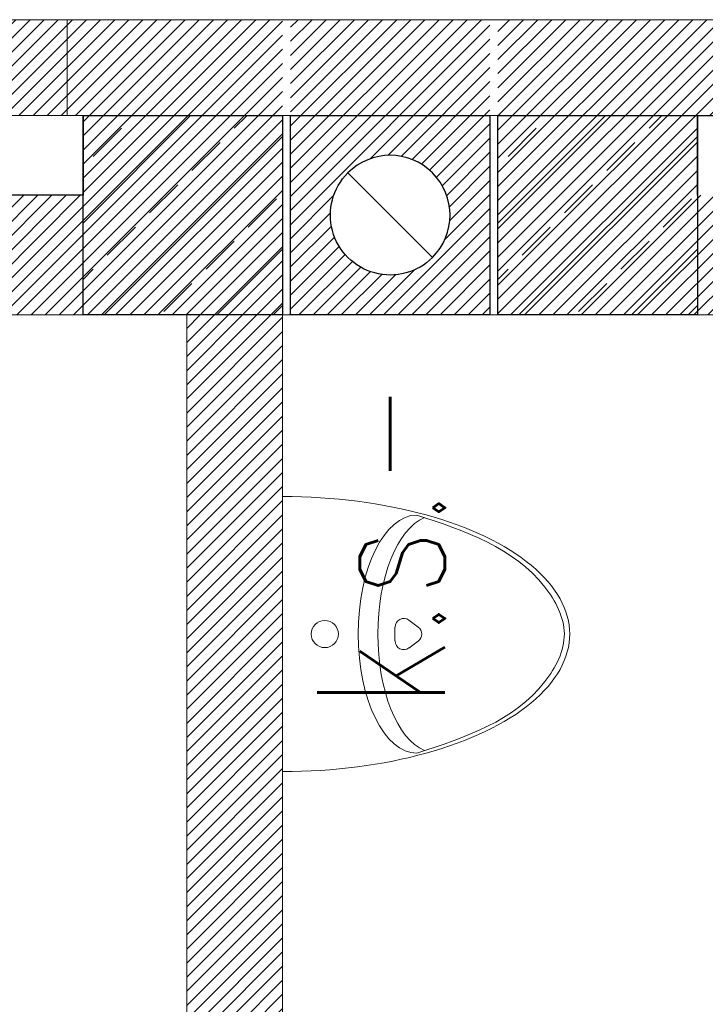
# Model space of a CAD drawing. Header units: inches. Extents: x 27484 to 71626, y -45113 to 39.
# Tile 108 of 256: x 34765 to 34850, y -31892 to -31769. Entities that reach past the tile are written whole.
import ezdxf
from ezdxf.enums import TextEntityAlignment as Align

# ---------------------------------------------------------------- set-up
doc = ezdxf.new("R2010")
doc.units = ezdxf.units.IN
doc.header["$LTSCALE"] = 50
doc.header["$MEASUREMENT"] = 0
doc.linetypes.add('DASHED', pattern=[0.75, 0.5, -0.25])
for name, color, linetype, lineweight in [('A-ARMATURA', 45, 'Continuous', 5), ('A-okna projektowane', 4, 'Continuous', 30), ('A-SCIANY', 5, 'Continuous', 18), ('A-ść. istn.', 8, 'Continuous', 0), ('mat', 7, 'Continuous', 9), ('rz_zelbet', 200, 'Continuous', 20)]:
    doc.layers.add(name, color=color, linetype=linetype, lineweight=lineweight)
for name, color, linetype in [('A-rdzenie zelbetowe', 6, 'Continuous'), ('B-IWE', 2, 'Continuous'), ('B-IWE-KAN', 7, 'Continuous'), ('R-MET-IWE', 2, 'Continuous'), ('rz_wentylacja', 10, 'Continuous')]:
    doc.layers.add(name, color=color, linetype=linetype)
doc.styles.get("Standard").update_dxf_attribs({"font": 'romans.shx'})
pattern_1 = [(45, (31560.1443, -34930.5661), (-0.88388348, 0.88388348), [])]

# ---------------------------------------------------------------- blocks, each defined once
blk = doc.blocks.new('A$C0ADF19BE')
at = {"layer": 'A-ARMATURA', "linetype": 'Continuous'}
for p, q in [((-17.24, 9.5), (17.24, 9.5)), ((-0.87, -4.6), (0.87, -4.6)), ((-1.75, -6.35), (-0.88, -7.52)), ((1.75, -6.35), (0.88, -7.52))]:
    blk.add_line(p, q, dxfattribs=at)
blk.add_circle((0, 4.2), 1.7, dxfattribs=at)
for centre, start, end in [((-0.87, -5.7), 90, 216.8823), ((0.87, -5.7), 323.1177, 90), ((0, -6.86), 216.8823, 323.1177)]:
    blk.add_arc(centre, 1.09, start, end, dxfattribs=at)
for centre, major_axis, ratio, start_param, end_param in [((0, 9.5), (0, -36), 0.478823, 4.712389, 7.853982), ((0, -7.34), (-14.92, 0), 0.492275, 3.141593, 6.283185), ((0, -9.79), (-14.92, 0), 0.492275, 3.348063, 6.076813)]:
    blk.add_ellipse(centre, major_axis=major_axis, ratio=ratio, start_param=start_param, end_param=end_param, dxfattribs=at)
blk.add_spline([(-14.92, -7.34), (-5.95, -23.4), (0.03, -25.83), (5.88, -23.4), (14.92, -7.34)], degree=3, dxfattribs=at)
blk = doc.blocks.new('IWE0W')
at = {"layer": 'B-IWE-KAN'}
blk.add_lwpolyline([(0.8536, 0.8536, -1), (0.1464, 0.1464), (0.8536, 0.8536, 1), (0.1464, 0.1464)], format="xyb", dxfattribs=at)
blk = doc.blocks.new('IWE0W011')
at = {"layer": 'B-IWE'}
blk.add_lwpolyline([(0, 0), (25, 0), (25, 25), (0, 25), (0, 0)], dxfattribs=at)
at = {"xscale": 15, "yscale": 15, "zscale": 15}
blk.add_blockref('IWE0W', (5, 5), dxfattribs=at)
at = {"layer": 'R-MET-IWE', "width": 0.75}
blk.add_attdef('NR', text='', height=9.5, dxfattribs=at).set_placement((12.5, 37), align=Align.MIDDLE)

msp = doc.modelspace()

# ---------------------------------------------------------------- hatches: boundary and pattern name
at = {"layer": 'A-ść. istn.', "ltscale": 0.1}
h = msp.add_hatch(dxfattribs=at)
h.set_pattern_fill('ANSI31', color=256, scale=10)
h.set_pattern_definition(pattern_1)
h.paths.add_polyline_path([(34849.48246, -31793.56607), (34824.48246, -31793.56607), (34824.48246, -31806.06607), (34849.48246, -31806.06607)])
h.paths.add_polyline_path([(34849.48246, -31769.06607), (34824.48246, -31769.06607), (34824.48246, -31793.56607), (34849.48246, -31793.56607)])
edge = h.paths.add_edge_path()
edge.add_line((34823.48246, -31769.06607), (34798.48246, -31769.06607))
edge.add_line((34798.48246, -31769.06607), (34798.48246, -31793.56607))
edge.add_line((34798.48246, -31793.56607), (34803.48246, -31793.56607))
edge.add_arc((34810.98246, -31793.56607), 7.5, 135, 179.9999993, ccw=False)
edge.add_arc((34810.98246, -31793.56607), 7.5, 0.0000007, 135, ccw=False)
edge.add_line((34818.48246, -31793.56607), (34823.48246, -31793.56607))
edge.add_line((34823.48246, -31793.56607), (34823.48246, -31769.06607))
edge = h.paths.add_edge_path()
edge.add_line((34823.48246, -31793.56607), (34818.48246, -31793.56607))
edge.add_arc((34810.98246, -31793.56607), 7.5, -45, 0.0000007, ccw=False)
edge.add_arc((34810.98246, -31793.56607), 7.5, 179.9999993, 315, ccw=False)
edge.add_line((34803.48246, -31793.56607), (34798.48246, -31793.56607))
edge.add_line((34798.48246, -31793.56607), (34798.48246, -31806.06607))
edge.add_line((34798.48246, -31806.06607), (34823.48246, -31806.06607))
edge.add_line((34823.48246, -31806.06607), (34823.48246, -31793.56607))
h.paths.add_polyline_path([(34797.48246, -31793.56607), (34772.48246, -31793.56607), (34772.48246, -31806.06607), (34797.48246, -31806.06607)])
h.paths.add_polyline_path([(34797.48246, -31769.06607), (34772.48246, -31769.06607), (34772.48246, -31793.56607), (34797.48246, -31793.56607)])
h.paths.add_polyline_path([(34622.48246, -31793.56607), (34554.98246, -31793.56607), (34554.98246, -31807.06607), (34567.48246, -31807.06607), (34567.48246, -31806.06607), (34622.48246, -31806.06607)])
h.paths.add_polyline_path([(34624.39435, -31769.06607), (34554.98246, -31769.06607), (34554.98246, -31793.56607), (34622.48246, -31793.56607)])
h.paths.add_polyline_path([(34622.48246, -31781.06607), (34697.48246, -31781.06607), (34697.48246, -31769.06607), (34622.48246, -31769.06607)])
h.paths.add_polyline_path([(34697.48246, -31791.06607), (34622.48246, -31791.06607), (34622.48246, -31806.06607), (34697.48246, -31806.06607)])
h.paths.add_polyline_path([(34697.48246, -31781.06607), (34772.48246, -31781.06607), (34772.48246, -31769.06607), (34697.48246, -31769.06607)])
h.paths.add_polyline_path([(34772.48246, -31791.06607), (34697.48246, -31791.06607), (34697.48246, -31806.06607), (34772.48246, -31806.06607)])
h.paths.add_polyline_path([(34849.48246, -31781.06607), (34924.48246, -31781.06607), (34924.48246, -31769.06607), (34849.48246, -31769.06607)])
h.paths.add_polyline_path([(34924.48246, -31791.06607), (34849.48246, -31791.06607), (34849.48246, -31806.06607), (34924.48246, -31806.06607)])
h.paths.add_polyline_path([(34924.48246, -31781.06607), (34999.48246, -31781.06607), (34999.48246, -31769.06607), (34924.48246, -31769.06607)])
h.paths.add_polyline_path([(34999.48246, -31791.06607), (34924.48246, -31791.06607), (34924.48246, -31806.06607), (34999.48246, -31806.06607)])
h = msp.add_hatch(dxfattribs=at)
h.set_pattern_fill('ANSI31', color=256, scale=10)
h.set_pattern_definition(pattern_1)
h.paths.add_polyline_path([(34797.48246, -31806.06607), (34785.48246, -31806.06607), (34785.48246, -32021.06607), (34697.48246, -32021.06607), (34697.48246, -32033.06607), (34785.48246, -32033.06607), (34785.48246, -32203.06607), (34797.48246, -32203.06607), (34797.48246, -32118.06607), (34849.48246, -32118.06607), (34849.48246, -32106.06607), (34797.48246, -32106.06607)])
at = {"layer": 'rz_zelbet', "ltscale": 0.1}
h = msp.add_hatch(dxfattribs=at)
h.set_pattern_fill('ANSI33', color=256, scale=40, style=0)
h.paths.add_polyline_path([(34292.48246, -31781.06607), (34317.48246, -31781.06607), (34317.48246, -31806.06607), (34292.48246, -31806.06607)])
h.paths.add_polyline_path([(34772.48246, -31781.06607), (34797.48246, -31781.06607), (34797.48246, -31806.06607), (34772.48246, -31806.06607)])
h = msp.add_hatch(dxfattribs=at)
h.set_pattern_fill('ANSI33', color=256, scale=40, style=0)
h.set_pattern_definition([(45, (52, -5e-08), (-7.0710678, 7.0710678), []), (45, (59.071, -5e-08), (-7.0710678, 7.0710678), [5, -2.5])])
h.paths.add_polyline_path([(34344.48247, -31781.06607), (34369.48247, -31781.06607), (34369.48247, -31806.06607), (34344.48247, -31806.06607)])
h.paths.add_polyline_path([(34824.48247, -31781.06607), (34849.48247, -31781.06607), (34849.48247, -31806.06607), (34824.48247, -31806.06607)])

# ---------------------------------------------------------------- linework, layer by layer
at = {"layer": 'A-okna projektowane', "linetype": 'DASHED'}
for points in [[(34622.48246, -31781.06607), (34772.48246, -31781.06607), (34772.48246, -31791.06607), (34622.48246, -31791.06607), (34622.48246, -31781.06607), (34632.48246, -31781.06607), (34632.48246, -31791.06607), (34762.48246, -31791.06607), (34762.48246, -31781.06607), (34762.48246, -31786.06607), (34632.48246, -31786.06607), (34632.48246, -31786.06607), (34632.48246, -31786.06607), (34632.48246, -31786.06607)], [(34849.48246, -31781.06607), (34999.48246, -31781.06607), (34999.48246, -31791.06607), (34849.48246, -31791.06607), (34849.48246, -31781.06607), (34859.48246, -31781.06607), (34859.48246, -31791.06607), (34989.48246, -31791.06607), (34989.48246, -31781.06607), (34989.48246, -31786.06607), (34859.48246, -31786.06607), (34859.48246, -31786.06607), (34859.48246, -31786.06607), (34859.48246, -31786.06607)]]:
    msp.add_lwpolyline(points, dxfattribs=at)
at = {"layer": 'A-rdzenie zelbetowe', "ltscale": 0.1}
for points in [[(34772.48246, -31781.06607), (34797.48246, -31781.06607), (34797.48246, -31806.06607), (34772.48246, -31806.06607)], [(34824.48246, -31781.06607), (34849.48246, -31781.06607), (34849.48246, -31806.06607), (34824.48246, -31806.06607)]]:
    msp.add_lwpolyline(points, close=True, dxfattribs=at)
at = {"layer": 'A-SCIANY', "ltscale": 3}
for p, q in [((34039.48246, -31769.06607), (35155.48246, -31769.06607)), ((34770.48246, -31769.06607), (34770.48246, -31781.06607)), ((34772.48246, -31806.06607), (34772.48246, -31781.06607)), ((34849.48246, -31806.06607), (34849.48246, -31781.06607)), ((34567.48246, -31806.06607), (34787.48246, -31806.06607)), ((34785.48246, -31806.06607), (34785.48246, -32021.06607)), ((34797.48246, -32106.06607), (34797.48246, -31806.06607)), ((34797.48246, -31806.06607), (34797.48246, -32106.06607)), ((35172.48246, -31806.06607), (34797.48246, -31806.06607))]:
    msp.add_line(p, q, dxfattribs=at)
at = {"layer": 'mat'}
msp.add_line((34027.48246, -31781.06607), (35172.48246, -31781.06607), dxfattribs=at)

# ---------------------------------------------------------------- block references
at = {"layer": 'A-ARMATURA', "lineweight": -3, "rotation": 90}
msp.add_blockref('A$C0ADF19BE', (34806.98238, -31846.06607), dxfattribs=at)
at = {"layer": 'rz_wentylacja'}
ref = msp.add_blockref('IWE0W011', (34798.48246, -31781.06607), dxfattribs=dict(at, xscale=-1, rotation=180))
ref.add_attrib('NR', 'k.s.-', (34817.83816, -31855.42903), dxfattribs={"layer": 'R-MET-IWE', "height": 16, "rotation": 90, "width": 0.75})

doc.saveas('drawing.dxf')
